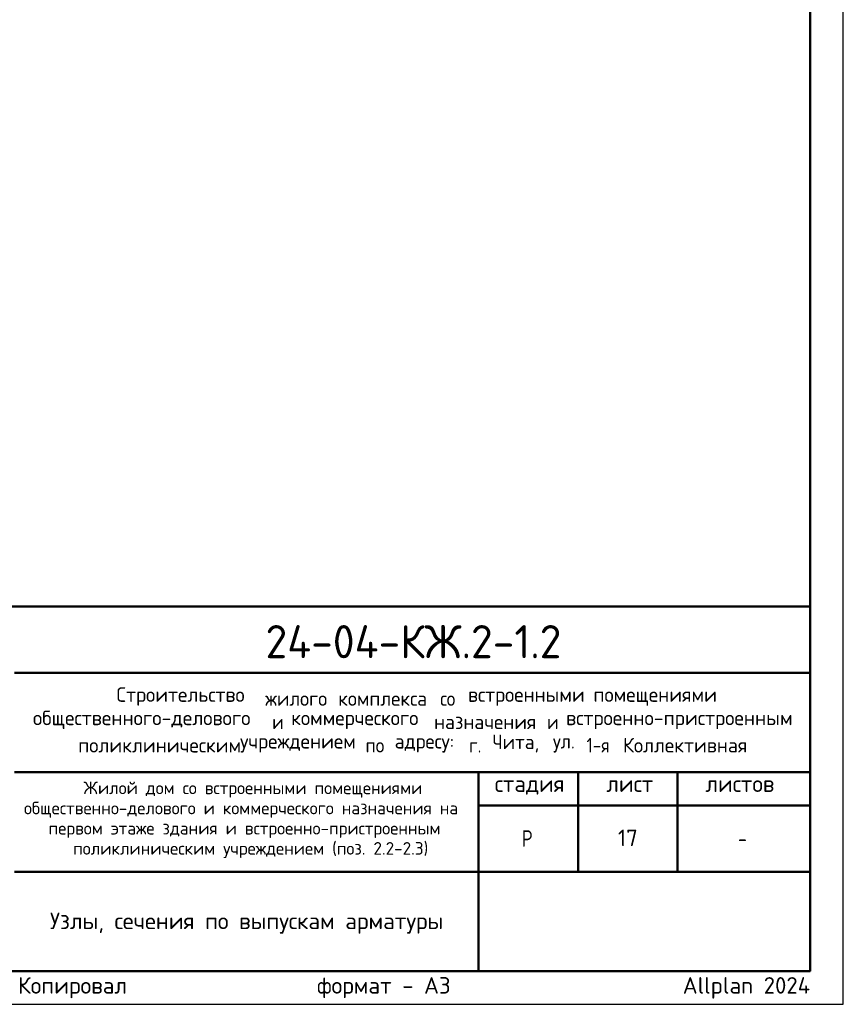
# Model space of a CAD drawing. Header units: millimetres. Extents: x 0 to 50400, y 0 to 35640.
# Tile 8 of 12: x 35493 to 50400, y 0 to 17820. Entities that reach past the tile are written whole.
import ezdxf

# ---------------------------------------------------------------- set-up
doc = ezdxf.new("R2010")
doc.units = ezdxf.units.MM
doc.layers.add('Standard', color=7, linetype='Continuous', lineweight=25)
doc.layers.add('Надписи', color=7, linetype='Continuous', lineweight=25)
doc.styles.add('ISOCPEUR', font='txt')

msp = doc.modelspace()

# ---------------------------------------------------------------- linework, layer by layer
at = {"layer": 'Standard', "color": 7, "linetype": 'Continuous', "lineweight": 50, "transparency": 33554687}
for p, q in [((27600, 7200), (49800, 7200)), ((35400, 6000), (49800, 6000)), ((35400, 4200), (49800, 4200)), ((43800, 2400), (43800, 4200)), ((45600, 2400), (45600, 4200)), ((47400, 2400), (47400, 4200)), ((43800, 3600), (49800, 3600)), ((35400, 2400), (49800, 2400)), ((43800, 600), (43800, 2400)), ((43800, 600), (43800, 2400))]:
    msp.add_line(p, q, dxfattribs=at)
at = {"layer": 'Standard', "color": 7, "linetype": 'Continuous', "lineweight": 25, "transparency": 33554687}
for p, q in [((49800, 600), (49800, 7200)), ((27600, 600), (49800, 600)), ((27600, 600), (49800, 600)), ((27600, 600), (49800, 600))]:
    msp.add_line(p, q, dxfattribs=at)
msp.add_lwpolyline([(0, 0), (50400, 0), (50400, 35640), (0, 35640), (0, 0)], close=True, dxfattribs=at)
at = {"layer": 'Standard', "color": 7, "linetype": 'Continuous', "lineweight": 50, "transparency": 33554687}
msp.add_lwpolyline([(2400, 35040), (49800, 35040), (49800, 600), (2400, 600), (2400, 35040)], close=True, dxfattribs=at)

# ---------------------------------------------------------------- texts
at = {"layer": 'Standard', "color": 7, "linetype": 'Continuous', "lineweight": 50, "transparency": 33554687, "insert": (39942, 6262), "char_height": 600, "width": 5924.13, "attachment_point": 7, "style": 'ISOCPEUR'}
msp.add_mtext('\\W0.96;24-04-КЖ.2-1.2', dxfattribs=at)
at = {"layer": 'Standard', "color": 7, "linetype": 'Continuous', "lineweight": 25, "transparency": 33554687, "style": 'ISOCPEUR'}
for s, insert, char_height, width, attachment_point in [('\\W0.98;Строительство ', (37245, 5402), 264, 2820.83, 7), ('\\W0.96;жилого ', (39937, 5402), 264, 1446.12, 7), ('\\W0.97;комплекса ', (41257, 5402), 264, 1975.29, 7), ('\\W0.90;со ', (43105, 5402), 264, 620.97, 7), ('\\W0.98;встроенными ', (43607, 5402), 264, 2398.16, 7), ('\\W0.98;помещениями', (45877, 5402), 264, 2292.21, 7), ('\\W0.99;общественного-делового ', (35733, 4980), 264, 4457.19, 7), ('\\W0.87;и ', (40063, 4980), 264, 457.48, 7), ('\\W0.98;коммерческого ', (40406, 4980), 264, 2714.91, 7), ('\\W0.97;назначения ', (42993, 4980), 264, 2173.24, 7), ('\\W0.87;и ', (45039, 4980), 264, 457.46, 7), ('\\W0.99;встроенно-пристроенным', (45382, 4980), 264, 4298.92, 7), ('\\W0.95;Чита, ', (44049, 4557), 264, 1221.07, 7), ('\\W0.86;1-я ', (45752, 4557), 264, 773.52, 7), ('\\W0.98;Коллективная', (46412, 4557), 264, 2450.61, 7), ('\\W0.98;поликлиническим ', (36552, 4557), 264, 3058.06, 7), ('\\W0.98;учреждением ', (39482, 4557), 264, 2397.9, 7), ('\\W0.91;по ', (41752, 4557), 264, 647.69, 7), ('\\W0.96;адресу: ', (42280, 4557), 264, 1472.67, 7), ('\\W0.89;г. ', (43627, 4557), 264, 539.49, 7), ('\\W0.92;ул. ', (45145, 4557), 264, 728.23, 7), ('\\W0.99;стадия    лист     листов', (44091, 3795), 300, 5247.11, 7), ('\\W0.80;Р', (44580, 2850), 300, 359.84, 7), ('\\W0.78;-', (48495, 2850), 300, 326.39, 7), ('\\A1;{\\fISOCPEUR|i0|b0;\\H300.000000;\\W1.000000;\\C7;Узлы, сечения по выпускам арматуры}\\P', (39600, 1660), 300, 7318.76, 2)]:
    msp.add_mtext(s, dxfattribs=dict(at, insert=insert, char_height=char_height, width=width, attachment_point=attachment_point))
at = {"layer": 'Standard', "color": 7, "linetype": 'Continuous', "lineweight": 18, "transparency": 33554687, "char_height": 228, "attachment_point": 7, "style": 'ISOCPEUR'}
for s, insert, width in [('\\W0.99;Жилой дом со встроенными помещениями', (36647, 3741), 6015.25), ('\\W0.99;общественно-делового и коммерческого назначения на', (35570, 3376), 8168.16), ('\\W0.99;первом этаже здания и встроенно-пристроенным', (36015, 3011), 7279.77), ('\\W0.99;поликлиническим учреждением (поз. 2.2-2.3)', (36459, 2646), 6390.3)]:
    msp.add_mtext(s, dxfattribs=dict(at, insert=insert, width=width))
at = {"layer": 'Standard', "color": 8, "linetype": 'Continuous', "lineweight": 13, "transparency": 33554687, "insert": (49800, 297), "char_height": 300, "width": 14099.36, "attachment_point": 6, "style": 'ISOCPEUR'}
msp.add_mtext('\\A1;{\\fISOCPEUR|i0|b0;\\H300.000000;\\W1.000000;\\C8;Копировал                  формат - А3                      Allplan 2024}\\P', dxfattribs=at)
at = {"layer": 'Надписи', "color": 7, "linetype": 'Continuous', "lineweight": 13, "transparency": 33554687, "insert": (46500, 3012), "char_height": 300, "width": 472.5, "attachment_point": 5, "style": 'ISOCPEUR'}
msp.add_mtext('\\A1;{\\fISOCPEUR|i0|b0;\\H300.000000;\\W1.000000;\\C7;17}\\P', dxfattribs=at)

doc.saveas('drawing.dxf')
